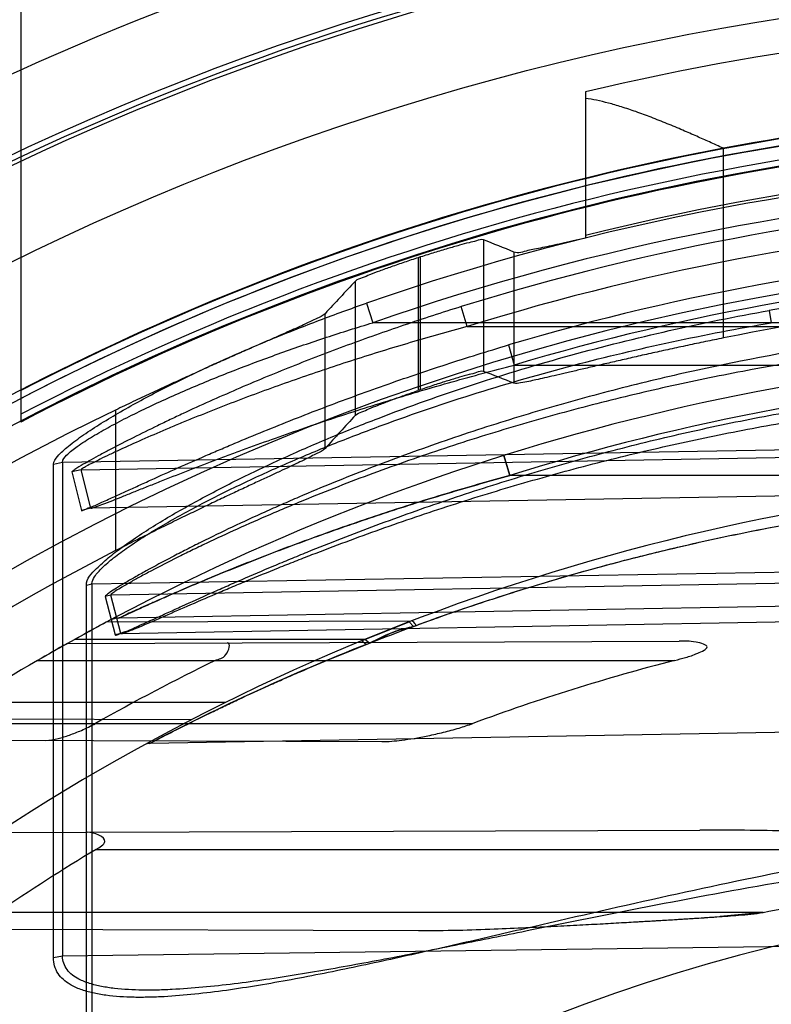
# Model space of a CAD drawing. Header units: millimetres. Extents: x 0 to 297, y 0 to 210.
# Tile 82 of 256: x 147.2155 to 147.3051, y 93.0744 to 93.1917. Entities that reach past the tile are written whole.
import ezdxf

# ---------------------------------------------------------------- set-up
doc = ezdxf.new("R2010")
doc.units = ezdxf.units.MM
doc.header["$LTSCALE"] = 16.335
doc.layers.get('0').update_dxf_attribs({"linetype": 'CONTINUOUS'})
for name, color, linetype in [('01_GLOBAL', 7, 'CONTINUOUS'), ('INTFCLR_144815', 7, 'CONTINUOUS'), ('INTFCLR_72935', 7, 'CONTINUOUS')]:
    doc.layers.add(name, color=color, linetype=linetype)

msp = doc.modelspace()

# ---------------------------------------------------------------- linework, layer by layer
at = {"color": 7, "linetype": 'Continuous'}
msp.add_circle((148.0808034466, 92.1164639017), 1.9, dxfattribs=at)
at = {"color": 9, "linetype": 'Continuous'}
msp.add_arc((148.0808034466, 92.1164639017), 1.8756493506, 92.9674534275, 177.0325465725, dxfattribs=at)
at = {"layer": '01_GLOBAL', "color": 7, "linetype": 'Continuous'}
msp.add_circle((148.0808034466, 92.1164639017), 1.925, dxfattribs=at)
at = {"layer": 'INTFCLR_144815', "color": 6, "linetype": 'Continuous'}
msp.add_line((147.2829595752, 93.18309857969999), (147.2829595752, 93.16564965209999), dxfattribs=at)
at = {"layer": 'INTFCLR_144815', "color": 9, "linetype": 'Continuous'}
for p, q in [((147.299387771, 93.1537736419), (147.299387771, 93.17636697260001)), ((147.2707953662, 93.1654731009), (147.2707953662, 93.149794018)), ((147.263021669, 93.16333551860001), (147.263021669, 93.1475190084)), ((147.2633056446, 93.14761595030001), (147.2633056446, 93.1634271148)), ((147.2744220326, 93.1640035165), (147.2744220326, 93.1483731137)), ((147.2555319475, 93.1445761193), (147.2555319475, 93.1605434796)), ((147.251905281, 93.14059804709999), (147.251905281, 93.1566627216)), ((147.2269395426, 93.14518415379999), (147.2269395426, 93.12843748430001))]:
    msp.add_line(p, q, dxfattribs=at)
at = {"layer": 'INTFCLR_144815', "color": 6, "linetype": 'Continuous'}
for radius in [0.3190566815, 0.3040475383]:
    msp.add_circle((147.3556636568, 92.8766036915), radius, dxfattribs=at)
for radius, start, end in [(0.4398395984, 313.9937911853, 154.5150993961), (0.4217045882, 71.6563998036, 156.0440844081), (0.4149257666, 70.9981667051, 162.0018332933), (0.4107861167, 108.7136429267, 257.7559644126), (0.3305190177, 45.0000000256, 314.9999999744), (0.329927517, 44.99999995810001, 315.0000000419), (0.3294494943, 44.99999997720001, 315.0000000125), (0.305, 100.6326298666, 122.5166912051), (0.2983582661, 75.8961331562, 104.1038668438), (0.3013265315, 107.8487159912, 107.9054519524), (0.2828253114, 78.52282503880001, 101.4771749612), (0.2863173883, 108.8185484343, 108.8785955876), (0.2978344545, 115.6072723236, 154.3927276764), (0.2828253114, 117.0737153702, 152.9262846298)]:
    msp.add_arc((147.3556636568, 92.8766036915), radius, start, end, dxfattribs=at)
at = {"layer": 'INTFCLR_144815', "color": 9, "linetype": 'Continuous'}
for centre, radius, start, end in [((147.3556636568, 92.8766036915), 0.4367478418, 71.617857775, 156.0236179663), ((147.3556636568, 92.8766036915), 0.4317480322, 71.6178577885, 156.0236179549), ((147.3556636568, 92.8766036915), 0.4132177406, 70.768222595, 162.2317774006), ((147.3556636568, 92.8766036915), 0.4082795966, 107.7076787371, 136.2923212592), ((147.3556636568, 92.87660369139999), 0.3393168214, 108.4596803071, 135.5403197), ((147.3556636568, 92.87660369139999), 0.315, 76.6554352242, 103.3445648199), ((147.3556636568, 92.87660369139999), 0.305, 79.3673701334, 100.6326298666), ((147.3556636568, 92.8766036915), 0.3069439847, 128.4841463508, 246.0405071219)]:
    msp.add_arc(centre, radius, start, end, dxfattribs=at)
at = {"layer": 'INTFCLR_144815', "color": 6, "linetype": 'Continuous'}
for centre, major_axis, ratio, start_param, end_param in [((147.0626170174, 92.8766036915), (0.4397933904, 0), 0.7456587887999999, 1.0683155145, 1.0777008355), ((147.7964399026, 92.8766036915), (0.6615004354, 0), 0.7456587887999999, 2.5281979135, 2.5377874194), ((147.0806042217, 92.8766036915), (0.4127988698, 0), 0.7456587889, 1.0820479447, 1.0919724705), ((147.7784526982, 92.8766036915), (0.6345059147, 0), 0.7456587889, 2.5394757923, 2.5496427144)]:
    msp.add_ellipse(centre, major_axis=major_axis, ratio=ratio, start_param=start_param, end_param=end_param, dxfattribs=at)
for points, knots in [([(147.299387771, 93.17636697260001), (147.298831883, 93.17662032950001), (147.297776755, 93.1770988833), (147.2961690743, 93.17781599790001), (147.2944959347, 93.178546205), (147.2926877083, 93.1793062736), (147.2908219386, 93.18005099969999), (147.2890049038, 93.1807248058), (147.2873028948, 93.1812929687), (147.2857354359, 93.1817488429), (147.2843085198, 93.1820895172), (147.2833950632, 93.1822497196), (147.2829595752, 93.1823086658)], [0, 0, 0, 0, 0.1045982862, 0.1983703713, 0.3014069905, 0.4171606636, 0.5341986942, 0.6453462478, 0.7489281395, 0.8413582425, 0.9247560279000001, 1, 1, 1, 1]), ([(147.2829595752, 93.16564965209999), (147.2824680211, 93.1655414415), (147.2815248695, 93.1653334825), (147.280173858, 93.1650372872), (147.2789516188, 93.1647706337), (147.2778673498, 93.16454432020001), (147.2769218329, 93.1643375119), (147.2758083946, 93.1641740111), (147.2749357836, 93.1637930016), (147.2744220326, 93.1640035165)], [0, 0, 0, 0, 0.1735257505, 0.3329540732, 0.4769053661, 0.604600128, 0.7154810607, 0.8085865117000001, 1, 1, 1, 1]), ([(147.2707953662, 93.1654731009), (147.2705347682, 93.1655775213), (147.2699290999, 93.1652797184), (147.2689879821, 93.16512489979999), (147.2678368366, 93.164786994), (147.266734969, 93.1644817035), (147.2657514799, 93.16418892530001), (147.2649563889, 93.1639477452), (147.264136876, 93.16369274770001), (147.2635842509, 93.16351682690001), (147.2633056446, 93.1634271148)], [0, 0, 0, 0, 0.108377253, 0.2256681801, 0.3802479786, 0.5662019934, 0.6686924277, 0.7761129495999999, 0.8870080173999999, 1, 1, 1, 1]), ([(147.263021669, 93.16333551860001), (147.2627449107, 93.16324609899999), (147.2621944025, 93.16306623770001), (147.2613775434, 93.16279337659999), (147.2605807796, 93.16252138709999), (147.2598148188, 93.16225382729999), (147.2590898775, 93.1619957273), (147.2582324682, 93.16167961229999), (147.2573098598, 93.16134791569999), (147.2563825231, 93.160922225), (147.255738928, 93.1607627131), (147.2555319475, 93.1605434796)], [0, 0, 0, 0, 0.1090706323, 0.2171844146, 0.3229709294, 0.4247869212, 0.5214739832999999, 0.6114566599, 0.7678555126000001, 0.8869324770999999, 1, 1, 1, 1]), ([(147.251905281, 93.1566627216), (147.2516515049, 93.15638837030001), (147.2507980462, 93.15605213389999), (147.2497399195, 93.15550600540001), (147.2486323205, 93.15501306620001), (147.2476048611, 93.1545522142), (147.2464427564, 93.15403981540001), (147.2451552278, 93.1534738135), (147.2437438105, 93.1528544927), (147.2422194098, 93.1521840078), (147.2405846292, 93.1514617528), (147.2388506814, 93.1506904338), (147.2370241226, 93.14987093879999), (147.2351155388, 93.14900598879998), (147.2331394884, 93.1481003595), (147.2311063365, 93.1471572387), (147.2290335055, 93.14618330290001), (147.2276400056, 93.1455198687), (147.2269395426, 93.14518415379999)], [0, 0, 0, 0, 0.040791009, 0.0959242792, 0.1317302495, 0.1727309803, 0.2189344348, 0.2703194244, 0.326250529, 0.3871611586, 0.4520867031, 0.5213197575, 0.5942959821, 0.6705951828, 0.7500289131, 0.8315469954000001, 0.9152192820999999, 1, 1, 1, 1]), ([(147.299387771, 93.1537736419), (147.2990305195, 93.1537011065), (147.2983164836, 93.15355523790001), (147.2972470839, 93.1533341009), (147.2961811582, 93.15311103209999), (147.2951207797, 93.15288651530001), (147.294068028, 93.1526610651), (147.2930249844, 93.1524352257), (147.2919937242, 93.15220956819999), (147.2909763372, 93.1519846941), (147.2899749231, 93.15176123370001), (147.2889915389, 93.15153983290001), (147.2880281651, 93.1513211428), (147.2870866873, 93.1511058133), (147.2861689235, 93.1508944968), (147.2852766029, 93.1506878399), (147.2844113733, 93.1504864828), (147.2835748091, 93.1502910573), (147.2827683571, 93.150102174), (147.2819933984, 93.14992042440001), (147.2812511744, 93.14974639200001), (147.2803303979, 93.14953081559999), (147.2792695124, 93.1492841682), (147.2781072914, 93.1490166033), (147.2770997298, 93.14879650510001), (147.2761501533, 93.1485829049), (147.2752956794, 93.14846896), (147.2746688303, 93.1482752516), (147.2744220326, 93.1483731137)], [0, 0, 0, 0, 0.0427967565, 0.08555836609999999, 0.1282025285, 0.1706461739, 0.2128055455, 0.2545967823, 0.2959358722, 0.3367390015, 0.3769197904, 0.4163923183, 0.4550771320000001, 0.4928963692, 0.5297749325, 0.5656409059, 0.6004266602, 0.6340664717, 0.666496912, 0.6976655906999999, 0.7275142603, 0.7559974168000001, 0.80868321, 0.8554082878, 0.8959204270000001, 0.9300212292, 0.9688314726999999, 1, 1, 1, 1]), ([(147.2707953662, 93.149794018), (147.2705339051, 93.14989522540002), (147.2699325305, 93.1495866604), (147.2689933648, 93.1494175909), (147.267844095, 93.1490600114), (147.2667425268, 93.1487356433), (147.2657581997, 93.1484249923), (147.2649614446, 93.14816887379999), (147.264139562, 93.14789803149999), (147.2635852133, 93.1477112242), (147.2633056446, 93.14761595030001)], [0, 0, 0, 0, 0.1077340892, 0.224575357, 0.3788562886, 0.5648538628, 0.6674947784, 0.7752125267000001, 0.8865052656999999, 1, 1, 1, 1]), ([(147.2555319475, 93.1445761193), (147.2557283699, 93.1447892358), (147.2563370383, 93.144956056), (147.2572142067, 93.14537817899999), (147.2583076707, 93.1457978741), (147.2595248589, 93.14627077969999), (147.2606141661, 93.1466706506), (147.2615297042, 93.14699963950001), (147.2622710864, 93.1472604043), (147.2627787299, 93.1474359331), (147.263021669, 93.1475190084)], [0, 0, 0, 0, 0.1079592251, 0.2200941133, 0.3678942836, 0.5419518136, 0.7072646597, 0.7999207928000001, 0.9043619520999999, 1, 1, 1, 1]), ([(147.251905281, 93.14059804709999), (147.2516539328, 93.14031930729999), (147.2508062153, 93.1399643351), (147.249754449, 93.1393963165), (147.2486535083, 93.1388796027), (147.2476317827, 93.13839634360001), (147.24647489, 93.1378576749), (147.2451927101, 93.13726194), (147.2437857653, 93.1366088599), (147.2422648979, 93.13590064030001), (147.2406319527, 93.1351361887), (147.2388975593, 93.13431803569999), (147.237069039, 93.133447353), (147.2351556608, 93.1325263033), (147.2331731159, 93.13156035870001), (147.2311305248, 93.1305521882), (147.2290462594, 93.1295092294), (147.2276444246, 93.1287977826), (147.2269395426, 93.12843748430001)], [0, 0, 0, 0, 0.0405358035, 0.09524644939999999, 0.1307843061, 0.1715170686, 0.2174116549, 0.2685778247, 0.324220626, 0.3849318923, 0.4497694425, 0.5189481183, 0.5920424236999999, 0.6684956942, 0.7482893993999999, 0.8302200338, 0.9145036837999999, 1, 1, 1, 1])]:
    msp.add_open_spline(points, degree=3, knots=knots, dxfattribs=at)
at = {"layer": 'INTFCLR_72935', "color": 6, "linetype": 'Continuous'}
for p, q in [((147.2156636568, 93.28660369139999), (147.2156636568, 93.1437608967)), ((147.2562541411, 93.11768847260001), (147.2566557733, 93.1178536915)), ((147.2129391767, 93.094855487), (147.2235661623, 93.09489258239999))]:
    msp.add_line(p, q, dxfattribs=at)
at = {"layer": 'INTFCLR_72935', "color": 9, "linetype": 'Continuous'}
for p, q in [((147.2568367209, 93.15791552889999), (147.2576099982, 93.15559018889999)), ((147.2688477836, 93.1551262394), (147.2681485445, 93.1575110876)), ((147.3048601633, 93.1570537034), (147.3050991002, 93.15559018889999)), ((147.3606636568, 93.15559018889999), (147.2576099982, 93.15559018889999)), ((147.2688479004, 93.1551262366), (147.3406636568, 93.1551262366)), ((147.2737775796, 93.1529367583), (147.2744437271, 93.15054153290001)), ((147.2744437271, 93.15054153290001), (147.3406636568, 93.15054153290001)), ((147.2206270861, 93.1389978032), (147.3406636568, 93.1410314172)), ((147.2228328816, 93.1380819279), (147.3382072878, 93.14009432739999)), ((147.2195455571, 93.1387385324), (147.2206270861, 93.1389978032)), ((147.2195455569, 93.0799226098), (147.2195455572, 93.1387385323)), ((147.2206270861, 93.1389978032), (147.2206270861, 93.08012370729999)), ((147.2732115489, 93.1397653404), (147.2739153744, 93.13737969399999)), ((147.2739153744, 93.13737969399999), (147.27321155, 93.1397653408)), ((147.2228328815, 93.1380819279), (147.2217367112, 93.1378071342)), ((147.2217367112, 93.1378071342), (147.2228788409, 93.13323826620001)), ((147.2239832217, 93.1335172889), (147.2228328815, 93.1380819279)), ((147.3406636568, 93.13737969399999), (147.2739153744, 93.13737969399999)), ((147.3382072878, 93.13550962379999), (147.2239832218, 93.1335172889)), ((147.2239832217, 93.1335172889), (147.2228788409, 93.13323826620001)), ((147.2239832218, 93.1335172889), (147.2240189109, 93.13350549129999)), ((147.2241283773, 93.12449613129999), (147.3556636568, 93.12672455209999)), ((147.3556636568, 93.1254074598), (147.2263848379, 93.1231525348)), ((147.2234646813, 93.068749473), (147.2234646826, 93.1243332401)), ((147.2234646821, 93.1243332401), (147.2241283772, 93.12449613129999)), ((147.2241283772, 93.12449613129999), (147.2241283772, 93.0688758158)), ((147.2263848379, 93.1231525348), (147.2257117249, 93.1229796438)), ((147.2257117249, 93.1229796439), (147.2268851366, 93.11841269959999)), ((147.2275635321, 93.1185883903), (147.2263848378, 93.1231525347)), ((147.3382072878, 93.1223368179), (147.2273434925, 93.1204016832)), ((147.2621268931, 93.1200271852), (147.2258211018, 93.11990045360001)), ((147.2275635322, 93.1185883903), (147.3556636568, 93.12082275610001)), ((147.2212126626, 93.11738436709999), (147.2941011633, 93.11763879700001)), ((147.2566557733, 93.1178536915), (147.2220566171, 93.1178536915)), ((147.2275635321, 93.1185883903), (147.2268851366, 93.11841269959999)), ((147.2275635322, 93.1185883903), (147.2276235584, 93.1185661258)), ((147.2567997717, 93.11726067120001), (147.2562541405, 93.1176884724)), ((147.2571972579, 93.1174230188), (147.2566557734, 93.1178536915)), ((147.2176388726, 93.11535369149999), (147.2935626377, 93.11535369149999)), ((147.2400562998, 93.1103536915), (147.2093306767, 93.1103536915)), ((147.2359385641, 93.1082716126), (147.2062170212, 93.1083753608)), ((147.2054110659, 93.1078536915), (147.2695151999, 93.1078536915)), ((147.3556636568, 93.1076392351), (147.2310120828, 93.10546343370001)), ((147.2024290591, 93.1058885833), (147.2586775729, 93.10569223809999)), ((147.2235661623, 93.09489258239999), (147.2965842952, 93.0951474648)), ((147.224625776, 93.0928536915), (147.3606636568, 93.0928536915)), ((147.3041472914, 93.08535369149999), (147.2128953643, 93.08535369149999)), ((147.2061805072, 93.08337548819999), (147.263039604, 93.0831770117)), ((147.3406636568, 93.08170103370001), (147.2206270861, 93.08012370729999)), ((147.2206270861, 93.08012370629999), (147.2195455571, 93.07992260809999))]:
    msp.add_line(p, q, dxfattribs=at)
at = {"layer": 'INTFCLR_72935', "color": 7, "linetype": 'Continuous'}
for p, q in [((147.2621364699, 93.1200310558), (147.2566557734, 93.1178536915)), ((147.2580508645, 93.1184215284), (147.2619353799, 93.1199535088)), ((147.261935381, 93.1199535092), (147.2624483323, 93.1194127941)), ((147.2231674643, 93.1184655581), (147.2220566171, 93.1178536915)), ((147.2566557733, 93.1178536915), (147.2580508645, 93.1184215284)), ((147.2187022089, 93.11596527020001), (147.2176388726, 93.11535369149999)), ((147.3041472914, 93.08535369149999), (147.2990153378, 93.08484715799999))]:
    msp.add_line(p, q, dxfattribs=at)
at = {"layer": 'INTFCLR_72935', "color": 6, "linetype": 'Continuous'}
for centre, radius, start, end in [((147.3556636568, 92.8766036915), 0.3049314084, 89.9999999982, 117.3303143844), ((147.3556636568, 92.8766036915), 0.3024314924, 89.99999999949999, 117.5754435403), ((147.3556636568, 92.8766036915), 0.3017258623, 90, 270.0000000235), ((147.3554695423, 92.87660139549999), 0.2941689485, 93.3847160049, 107.2678979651), ((147.3556636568, 92.8766036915), 0.2867456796, 90, 270.0000000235), ((147.3556636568, 92.8766036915), 0.2757760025, 120.0328200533, 123.7554123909), ((147.3550481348, 92.87666622), 0.2654805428, 115.9629823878, 119.4451823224), ((147.3547789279, 92.87677241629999), 0.2463096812, 104.3907691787, 110.2529123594), ((147.3545870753, 92.8766635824), 0.2522461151, 121.0119110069, 124.1748372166)]:
    msp.add_arc(centre, radius, start, end, dxfattribs=at)
at = {"layer": 'INTFCLR_72935', "color": 9, "linetype": 'Continuous'}
for centre, radius, start, end in [((147.3556636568, 92.8766036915), 0.3041104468, 92.3557200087, 117.4102795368), ((147.3556636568, 92.8766036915), 0.301617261, 92.3557200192, 117.6561578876), ((147.3547498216, 92.87668915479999), 0.2977838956, 92.24988654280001, 109.1963144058), ((147.354713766, 92.8766883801), 0.295322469, 92.72265279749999, 109.1963140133), ((147.3554222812, 92.8766213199), 0.2916508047, 93.38391173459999, 107.2680685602), ((147.3558542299, 92.8766035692), 0.2882648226, 93.5313428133, 106.5425042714), ((147.3558109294, 92.8766017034), 0.2857685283, 93.53171623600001, 106.5427789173), ((147.3549984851, 92.8766811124), 0.284820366, 89.8661908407, 100.138887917), ((147.3556636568, 92.8766036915), 0.2757760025, 89.99999997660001, 119.1788213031), ((147.3556203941, 92.8766017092), 0.2732780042, 93.65332684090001, 107.3964293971), ((147.3556636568, 92.8766036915), 0.2607760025, 89.99999997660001, 123.1824438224), ((147.2273871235, 93.11790206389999), 0.0025, 91.00000000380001, 117.9955409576), ((147.3534766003, 92.87183958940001), 0.2637759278, 111.5005847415, 117.6633163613), ((147.2506281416, 93.132938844), 0.0168491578, 291.4868179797, 292.9469111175), ((147.2310382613, 93.10396366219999), 0.0015, 91.00000000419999, 118.7289681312), ((147.3556636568, 92.8766036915), 0.2107755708, 90.00000000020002, 157.5066823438)]:
    msp.add_arc(centre, radius, start, end, dxfattribs=at)
at = {"layer": 'INTFCLR_72935', "color": 7, "linetype": 'Continuous'}
for centre, radius, start, end in [((147.3529567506, 92.881609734), 0.2700850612, 118.0813341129, 118.7213078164), ((147.351610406, 92.8840996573), 0.2672544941, 118.0779499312, 118.7243797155), ((147.3556636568, 92.8766036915), 0.2757760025, 119.1788213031, 120.0328200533), ((147.2837651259, 93.0043893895), 0.1291536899, 118.9683096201, 119.7575206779), ((147.2576082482, 93.68241335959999), 0.5989993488, 273.4705392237, 273.9638541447), ((147.213965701, 94.3959357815), 1.3138551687, 273.2618077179, 273.4866402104)]:
    msp.add_arc(centre, radius, start, end, dxfattribs=at)
at = {"layer": 'INTFCLR_72935', "color": 9, "linetype": 'Continuous'}
for points, knots in [([(147.2195455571, 93.1387385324), (147.2195455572, 93.1390868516), (147.2201910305, 93.13990435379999), (147.2214064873, 93.1409959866), (147.2231897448, 93.14229664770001), (147.2252732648, 93.1436475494), (147.2275648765, 93.14501205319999), (147.2308276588, 93.1468275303), (147.2342231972, 93.14856001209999), (147.2377094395, 93.1502201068), (147.2412670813, 93.15183951), (147.2457757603, 93.1537636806), (147.2512666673, 93.1559229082), (147.254972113, 93.15726634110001), (147.2568367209, 93.15791552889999)], [0, 0, 0, 0, 0.0246790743, 0.06645426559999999, 0.1196590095, 0.1792592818, 0.2428803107, 0.3084304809, 0.4438405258, 0.5128448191, 0.5820092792, 0.7207776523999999, 0.8601109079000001, 1, 1, 1, 1]), ([(147.2681485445, 93.1575110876), (147.265858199, 93.15679912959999), (147.2613058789, 93.1553199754), (147.2545539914, 93.1529295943), (147.2479012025, 93.1503755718), (147.2424407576, 93.14810938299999), (147.2381478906, 93.1462217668), (147.2355148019, 93.1450189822), (147.2334511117, 93.1440485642), (147.2314668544, 93.14309728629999), (147.2291080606, 93.1419330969), (147.2268537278, 93.1407754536), (147.2251959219, 93.1398908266), (147.2240948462, 93.13929158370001), (147.2230884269, 93.13870898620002), (147.2222777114, 93.13826265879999), (147.2219028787, 93.1379558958), (147.2217260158, 93.1378500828), (147.2217367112, 93.1378071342)], [0, 0, 0, 0, 0.1423711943, 0.2840933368, 0.4251187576, 0.5653309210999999, 0.6349812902, 0.7034809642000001, 0.7371577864, 0.7703487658, 0.8340975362, 0.8933172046, 0.9206948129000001, 0.9457713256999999, 0.9673800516, 0.9908468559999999, 0.9973727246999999, 1, 1, 1, 1]), ([(147.2234646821, 93.1243332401), (147.2234646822, 93.12510777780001), (147.2246021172, 93.12626134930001), (147.2261114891, 93.1276530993), (147.2278606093, 93.1289725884), (147.2298335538, 93.1303279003), (147.2327802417, 93.1321887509), (147.2359188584, 93.1339832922), (147.2392093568, 93.13572978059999), (147.2426743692, 93.1374825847), (147.247139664, 93.1395921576), (147.2526282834, 93.14197706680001), (147.2600912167, 93.14496678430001), (147.2695846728, 93.1483315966), (147.2811714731, 93.15180567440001), (147.2929353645, 93.1547394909), (147.3008701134, 93.1563401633), (147.3048601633, 93.1570537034)], [0, 0, 0, 0, 0.0261215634, 0.0471155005, 0.0717675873, 0.09915979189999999, 0.1280750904, 0.1891877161, 0.2210736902, 0.2536998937, 0.3201411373, 0.3875928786, 0.4554953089, 0.5912459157, 0.7271141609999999, 0.8632993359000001, 1, 1, 1, 1]), ([(147.3556636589, 93.15629567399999), (147.3497797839, 93.1562996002), (147.3377356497, 93.15592733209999), (147.3196149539, 93.1541894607), (147.3044147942, 93.1517025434), (147.2923666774, 93.149101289), (147.284875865, 93.1472153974), (147.2789138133, 93.145549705), (147.2729957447, 93.14378517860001), (147.2657062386, 93.1414034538), (147.2571432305, 93.1382697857), (147.2508594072, 93.1357142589), (147.246755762, 93.1339347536), (147.2441030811, 93.1327553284), (147.2408931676, 93.13127500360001), (147.2377759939, 93.12976593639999), (147.2353870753, 93.1285654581), (147.2331912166, 93.1274336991), (147.2311372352, 93.12633605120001), (147.2292648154, 93.12528743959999), (147.2280801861, 93.12460484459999), (147.2271244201, 93.1240191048), (147.2263533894, 93.1235483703), (147.2259856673, 93.12323632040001), (147.2256934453, 93.1230510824), (147.225711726, 93.1229796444)], [0, 0, 0, 0, 0.1300529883, 0.2661331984, 0.4020883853, 0.4702131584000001, 0.5385311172, 0.5727886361, 0.6070347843, 0.675024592, 0.7422551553, 0.8085421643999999, 0.8249273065, 0.8411194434, 0.8727085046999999, 0.9030533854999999, 0.9176641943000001, 0.9318013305, 0.9576606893, 0.9691088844, 0.9792876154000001, 0.9877522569, 0.9942421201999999, 0.9983701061, 1, 1, 1, 1]), ([(147.2206270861, 93.1389978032), (147.2206274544, 93.1393094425), (147.2212943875, 93.1400260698), (147.2224788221, 93.1409602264), (147.2242496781, 93.1420873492), (147.2263119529, 93.1432566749), (147.2285839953, 93.1444394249), (147.2318223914, 93.1460143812), (147.2351882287, 93.1475152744), (147.2386433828, 93.14894750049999), (147.2421726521, 93.15035168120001), (147.2466467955, 93.15201346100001), (147.2520916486, 93.15387603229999), (147.2557626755, 93.15503157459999), (147.2576099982, 93.15559018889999)], [0, 0, 0, 0, 0.0228670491, 0.0633210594, 0.1156297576, 0.1746498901, 0.23793195, 0.3033404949, 0.4389361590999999, 0.5082286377, 0.5777863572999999, 0.7176345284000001, 0.8583878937, 1, 1, 1, 1]), ([(147.2688477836, 93.1551262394), (147.2665792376, 93.1545136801), (147.26206943, 93.15324435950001), (147.2553752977, 93.1511844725), (147.2487798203, 93.1489790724), (147.2433625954, 93.1470204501), (147.239104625, 93.14538369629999), (147.2364926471, 93.144342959), (147.2344462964, 93.1435006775), (147.2324795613, 93.1426766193), (147.2301427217, 93.14166527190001), (147.2279051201, 93.14066436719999), (147.2262639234, 93.1398907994), (147.2251693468, 93.13937357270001), (147.2242686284, 93.1389116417), (147.2234874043, 93.13854174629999), (147.223159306, 93.138279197), (147.2228065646, 93.1381451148), (147.2228328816, 93.1380819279)], [0, 0, 0, 0, 0.1433745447, 0.2858317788, 0.4273066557, 0.5676656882, 0.6372666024, 0.7056378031, 0.7392162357, 0.7722895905, 0.8357419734, 0.8946088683, 0.9217446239, 0.9466267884, 0.9680081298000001, 0.9848759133, 0.9958235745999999, 1, 1, 1, 1]), ([(147.2241283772, 93.12449613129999), (147.2241273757, 93.1247959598), (147.224504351, 93.12551227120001), (147.225420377, 93.1265022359), (147.2267845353, 93.1276613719), (147.2284972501, 93.12890666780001), (147.2304672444, 93.13019886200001), (147.233397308, 93.1319673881), (147.2365202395, 93.1336742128), (147.2397915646, 93.13533479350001), (147.2432399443, 93.1370009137), (147.2476820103, 93.1390087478), (147.2531424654, 93.1412736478), (147.2605682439, 93.1441177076), (147.2700149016, 93.1473138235), (147.2815398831, 93.1506124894), (147.293241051, 93.15339948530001), (147.3011326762, 93.1549058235), (147.3050991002, 93.15559018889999)], [0, 0, 0, 0, 0.0102308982, 0.0258195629, 0.0465372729, 0.0709489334, 0.09813150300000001, 0.1268757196, 0.1877218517, 0.2195079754, 0.2520561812, 0.3183951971, 0.3858144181, 0.4537427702, 0.5897004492, 0.725948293, 0.8626566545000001, 1, 1, 1, 1]), ([(147.3556636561, 93.1548125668), (147.3498028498, 93.15481678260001), (147.3378176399, 93.15446465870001), (147.3197888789, 93.15281722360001), (147.3046689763, 93.15045840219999), (147.2926826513, 93.1479889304), (147.2852309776, 93.14619811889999), (147.2792998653, 93.14461586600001), (147.2734148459, 93.14294010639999), (147.2661662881, 93.14067780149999), (147.257649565, 93.1376996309), (147.2513972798, 93.1352691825), (147.2473140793, 93.1335762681), (147.2446760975, 93.1324547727), (147.2414840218, 93.1310470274), (147.2383832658, 93.1296112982), (147.236006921, 93.128469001), (147.2338234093, 93.127392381), (147.2317806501, 93.126347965), (147.2299182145, 93.1253498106), (147.2287398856, 93.1247001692), (147.2277903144, 93.124142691), (147.2270219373, 93.12369467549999), (147.2266600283, 93.12339785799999), (147.2263662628, 93.12322150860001), (147.2263848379, 93.1231525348)], [0, 0, 0, 0, 0.1306793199, 0.2671604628, 0.4034123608, 0.4716301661, 0.5399963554, 0.5742590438, 0.6084966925, 0.6764262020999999, 0.7435349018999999, 0.8096345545, 0.8259621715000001, 0.8420928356, 0.87354809, 0.9037458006, 0.9182785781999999, 0.9323352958, 0.9580329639, 0.9694019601, 0.9795046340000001, 0.9878997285, 0.9943285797, 0.9984072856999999, 1, 1, 1, 1]), ([(147.2228788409, 93.13323826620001), (147.2229056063, 93.1331316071), (147.2235106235, 93.13349494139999), (147.2241338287, 93.13362800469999), (147.2254398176, 93.13426918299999), (147.2267888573, 93.1348614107), (147.2282468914, 93.1355330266), (147.2296919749, 93.1361909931), (147.2317453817, 93.1371237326), (147.2344190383, 93.1383226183), (147.2371610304, 93.13952491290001), (147.2394183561, 93.1404950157), (147.2417238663, 93.1414717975), (147.2458135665, 93.14316587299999), (147.2517431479, 93.145505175), (147.2589803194, 93.14816197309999), (147.2663318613, 93.1506554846), (147.2712882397, 93.1521973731), (147.2737775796, 93.1529367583)], [0, 0, 0, 0, 0.0060385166, 0.0229617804, 0.0481569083, 0.0789239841, 0.1063052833, 0.1356734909, 0.1662901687, 0.2300885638, 0.2966060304, 0.3306858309, 0.3650068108, 0.4341000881, 0.5737622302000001, 0.7150039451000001, 0.8574018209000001, 1, 1, 1, 1]), ([(147.2240188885, 93.13350547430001), (147.2241702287, 93.1335079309), (147.2246066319, 93.1336851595), (147.2259099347, 93.1341280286), (147.2275082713, 93.1347934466), (147.2293049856, 93.1355060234), (147.2307396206, 93.13608164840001), (147.2327761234, 93.1368864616), (147.2354264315, 93.13793060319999), (147.2381453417, 93.1389688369), (147.2403821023, 93.1398106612), (147.2426680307, 93.1406567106), (147.2467254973, 93.1421224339), (147.2526064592, 93.14414519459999), (147.2597812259, 93.14643637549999), (147.2670683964, 93.14858553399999), (147.2719788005, 93.1499043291), (147.2744437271, 93.15054153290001)], [0, 0, 0, 0, 0.0085245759, 0.0258032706, 0.0782356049, 0.1055095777, 0.1347577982, 0.1652736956, 0.2288442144, 0.2951836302, 0.3291852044, 0.363444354, 0.4324609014, 0.572150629, 0.7136743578, 0.8566121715, 1, 1, 1, 1]), ([(147.2268851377, 93.11841270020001), (147.2269176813, 93.1182878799), (147.2276395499, 93.1186698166), (147.22839531, 93.11885958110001), (147.2300207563, 93.11963749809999), (147.231637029, 93.120352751), (147.2333138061, 93.1211227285), (147.2354604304, 93.1220994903), (147.2377265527, 93.1231223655), (147.2400901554, 93.1241699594), (147.2425971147, 93.12526628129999), (147.2451640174, 93.12636302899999), (147.2477835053, 93.1274535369), (147.2518383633, 93.12911033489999), (147.2580466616, 93.13152385), (147.2665072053, 93.13452945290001), (147.2737162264, 93.1368429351), (147.2795744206, 93.1385699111), (147.2854899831, 93.1402108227), (147.2914514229, 93.141709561), (147.2974540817, 93.1430624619), (147.3034797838, 93.1443163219), (147.3110326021, 93.1456936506), (147.3231298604, 93.1474868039), (147.3380053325, 93.1489400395), (147.3498824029, 93.14932456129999), (147.3556636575, 93.14932838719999)], [0, 0, 0, 0, 0.002897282, 0.0111370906, 0.0238228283, 0.0399340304, 0.05204840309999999, 0.06499811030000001, 0.09299328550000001, 0.1078509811, 0.1230741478, 0.1544482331, 0.1705467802, 0.1868040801, 0.2528324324, 0.3201336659, 0.3884402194, 0.4228553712, 0.4573063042, 0.5263205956, 0.5608914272, 0.5955074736, 0.6645562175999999, 0.7332953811, 0.8701485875, 1, 1, 1, 1]), ([(147.2276237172, 93.11856627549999), (147.2278104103, 93.1185695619), (147.2283447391, 93.11878916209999), (147.2299575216, 93.119391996), (147.2323893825, 93.12048850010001), (147.2356058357, 93.1218811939), (147.2383474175, 93.12306703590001), (147.2406982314, 93.12406280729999), (147.243191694, 93.1251053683), (147.2457445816, 93.12614817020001), (147.2483496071, 93.1271847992), (147.2523834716, 93.12876035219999), (147.2585597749, 93.131055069), (147.2669739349, 93.13391119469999), (147.274142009, 93.1361084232), (147.2799669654, 93.1377485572), (147.2858511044, 93.1393073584), (147.2917797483, 93.14073024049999), (147.2977484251, 93.14201433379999), (147.3037417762, 93.14320474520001), (147.3112538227, 93.14451173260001), (147.3232862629, 93.14621323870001), (147.3380882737, 93.1475919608), (147.3499057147, 93.1479564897), (147.3556636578, 93.14796002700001)], [0, 0, 0, 0, 0.0042307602, 0.0127200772, 0.039388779, 0.064357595, 0.0922418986, 0.1070416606, 0.1222076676, 0.153477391, 0.1695236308, 0.1857336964, 0.2516010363, 0.3187920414, 0.387039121, 0.4214461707, 0.4559015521, 0.5249569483, 0.5595654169, 0.5942298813, 0.6634025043, 0.7322979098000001, 0.8695361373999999, 1, 1, 1, 1]), ([(147.2739153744, 93.13737969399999), (147.2716170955, 93.1367529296), (147.2670478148, 93.1354591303), (147.2602690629, 93.1333533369), (147.2535925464, 93.1311027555), (147.2481098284, 93.1291096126), (147.2438017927, 93.1274498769), (147.2411600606, 93.1264000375), (147.2390911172, 93.1255539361), (147.2371065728, 93.1247291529), (147.2347442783, 93.1237265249), (147.2325015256, 93.12273964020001), (147.2308161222, 93.1219946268), (147.2295411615, 93.1214032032), (147.2281692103, 93.1208371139), (147.2277731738, 93.12056459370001), (147.2272813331, 93.12040059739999), (147.2273434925, 93.1204016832)], [0, 0, 0, 0, 0.143999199, 0.2870321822, 0.4290317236, 0.5698547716, 0.6396317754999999, 0.708094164, 0.7416889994, 0.7747394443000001, 0.8380349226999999, 0.8965827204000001, 0.9235689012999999, 0.9481140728, 0.9856404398, 0.9962420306, 1, 1, 1, 1]), ([(147.2739153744, 93.13737969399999), (147.2716170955, 93.1367529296), (147.2670478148, 93.1354591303), (147.2602690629, 93.1333533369), (147.2535925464, 93.1311027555), (147.2481098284, 93.1291096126), (147.2438017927, 93.1274498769), (147.2411600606, 93.1264000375), (147.2390911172, 93.1255539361), (147.2371065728, 93.1247291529), (147.2347442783, 93.1237265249), (147.2325015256, 93.12273964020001), (147.2308161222, 93.1219946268), (147.2295411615, 93.1214032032), (147.2281692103, 93.1208371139), (147.2277731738, 93.12056459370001), (147.2272813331, 93.12040059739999), (147.2273434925, 93.1204016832)], [0, 0, 0, 0, 0.143999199, 0.2870321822, 0.4290317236, 0.5698547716, 0.6396317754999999, 0.708094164, 0.7416889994, 0.7747394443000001, 0.8380349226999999, 0.8965827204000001, 0.9235689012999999, 0.9481140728, 0.9856404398, 0.9962420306, 1, 1, 1, 1]), ([(147.2273434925, 93.1204016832), (147.2281177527, 93.1207624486), (147.2296621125, 93.1214726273), (147.2316476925, 93.1223641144), (147.2333166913, 93.1231009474), (147.2351759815, 93.12390890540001), (147.237611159, 93.1249438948), (147.2401129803, 93.1259760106), (147.2421804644, 93.1268044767), (147.2443002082, 93.1276424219), (147.2480699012, 93.12909413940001), (147.2535425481, 93.1310850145), (147.2590972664, 93.1329596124), (147.263607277, 93.1343891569), (147.2681669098, 93.1357767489), (147.2716116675, 93.13675132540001), (147.2739153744, 93.13737969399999)], [0, 0, 0, 0, 0.0516329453, 0.1027490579, 0.1315642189, 0.1619138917, 0.2252910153, 0.2915054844, 0.3255022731, 0.3599249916, 0.4292866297, 0.5696783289, 0.7119073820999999, 0.7836250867, 0.8556591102, 1, 1, 1, 1]), ([(147.2310120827, 93.10546343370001), (147.2317303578, 93.10584004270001), (147.234185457, 93.1071128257), (147.2371873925, 93.10860941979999), (147.2400361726, 93.1099784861), (147.2422959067, 93.11104542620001), (147.2446416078, 93.11212193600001), (147.2470598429, 93.11319925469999), (147.2495760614, 93.1142971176), (147.2541078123, 93.1162112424), (147.2607569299, 93.1188337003), (147.2675687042, 93.12126781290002), (147.273145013, 93.1231065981), (147.2788136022, 93.1248719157), (147.2859813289, 93.12690895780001), (147.2946742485, 93.1290689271), (147.3063362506, 93.1315572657), (147.3210118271, 93.133933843), (147.3384532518, 93.1355930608), (147.3500210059, 93.1359520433), (147.3556636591, 93.135951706)], [0, 0, 0, 0, 0.0187784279, 0.0640286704, 0.0776573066, 0.0919599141, 0.1218885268, 0.1374130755, 0.1532557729, 0.1854520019, 0.2513120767, 0.3187196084, 0.3529057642, 0.3872578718, 0.4561807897, 0.5254037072, 0.5946128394, 0.73223709, 0.8693510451, 1, 1, 1, 1]), ([(147.2624483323, 93.1194127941), (147.2642841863, 93.1200964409), (147.2670631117, 93.12108250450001), (147.2708021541, 93.1223338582), (147.2764889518, 93.1241861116), (147.2832060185, 93.12616414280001), (147.2909726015, 93.1281530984), (147.2987900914, 93.12999358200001), (147.3086183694, 93.1319416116), (147.3204692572, 93.133755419), (147.3323579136, 93.13503978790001), (147.3440938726, 93.13579070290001), (147.3518690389, 93.1359483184), (147.3556636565, 93.1359517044)], [0, 0, 0, 0, 0.0617613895, 0.09294716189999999, 0.1243056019, 0.2503181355, 0.3136033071, 0.3770490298, 0.5034991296, 0.6293644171, 0.7549040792, 0.8803678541, 1, 1, 1, 1]), ([(147.3402728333, 93.09521791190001), (147.337787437, 93.0949965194), (147.3339177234, 93.09458996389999), (147.3286752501, 93.0939230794), (147.3231575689, 93.0931399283), (147.3162915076, 93.09202575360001), (147.3053783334, 93.09000892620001), (147.2918553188, 93.08714169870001), (147.2784270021, 93.0840302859), (147.2677363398, 93.08154711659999), (147.2610794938, 93.0800398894), (147.2557701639, 93.0788936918), (147.2518172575, 93.0780788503), (147.2478947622, 93.0773210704), (147.2440124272, 93.0766372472), (147.2401843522, 93.0760487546), (147.236427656, 93.0755829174), (147.2333450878, 93.075324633), (147.2309280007, 93.0752271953), (147.2286141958, 93.07521731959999), (147.2263688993, 93.07535070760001), (147.2242469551, 93.0757196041), (147.2228022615, 93.0761290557), (147.2213301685, 93.07679176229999), (147.2199246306, 93.07795314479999), (147.2195455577, 93.0792811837), (147.2195455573, 93.0799226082)], [0, 0, 0, 0, 0.05999383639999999, 0.09353486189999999, 0.1270591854, 0.193982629, 0.2607591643, 0.3938753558, 0.5263010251, 0.5921736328, 0.6577577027, 0.6904022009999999, 0.7227671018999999, 0.7547951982, 0.7864526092, 0.8175428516, 0.8479061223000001, 0.8774523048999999, 0.891887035, 0.9060541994, 0.9330870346, 0.9458099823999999, 0.9577889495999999, 0.9690647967, 0.9845780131, 1, 1, 1, 1]), ([(147.3404130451, 93.0933555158), (147.3379302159, 93.09316660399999), (147.3340746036, 93.0928196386), (147.3288557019, 93.0922492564), (147.3233849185, 93.0915813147), (147.3165770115, 93.09062946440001), (147.3057571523, 93.0889027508), (147.2923457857, 93.08643967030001), (147.2790219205, 93.0837539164), (147.2684179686, 93.0816040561), (147.2618160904, 93.0802962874), (147.2565512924, 93.0792999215), (147.2526308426, 93.07859041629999), (147.2487405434, 93.07792945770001), (147.2448900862, 93.0773317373), (147.2410935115, 93.076815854), (147.2373678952, 93.07640558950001), (147.2342351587, 93.0761700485), (147.2323458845, 93.0761024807), (147.231673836, 93.07609080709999)], [0, 0, 0, 0, 0.06778998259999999, 0.1053769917, 0.1429270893, 0.2178334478, 0.292508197, 0.4412092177, 0.5890186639, 0.6625428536, 0.7357739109, 0.7722438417, 0.8084191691, 0.8442397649, 0.8796715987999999, 0.9144981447, 0.9485422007, 0.9817008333, 1, 1, 1, 1]), ([(147.2316738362, 93.07609080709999), (147.2311663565, 93.07608199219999), (147.2295447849, 93.07607644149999), (147.2273979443, 93.0761823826), (147.225294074, 93.07649659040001), (147.2238646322, 93.0768453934), (147.2224250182, 93.07740888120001), (147.2210430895, 93.07836521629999), (147.2206270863, 93.0795622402), (147.2206270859, 93.08012370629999)], [0, 0, 0, 0, 0.1193366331, 0.3813119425, 0.504195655, 0.619209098, 0.7261085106, 0.8679880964, 1, 1, 1, 1])]:
    msp.add_open_spline(points, degree=3, knots=knots, dxfattribs=at)
at = {"layer": 'INTFCLR_72935', "color": 7, "linetype": 'Continuous'}
for points, knots in [([(147.2627959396, 93.1195091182), (147.2627337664, 93.1196020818), (147.262594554, 93.1198007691), (147.262269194, 93.1201450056), (147.2621364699, 93.1200310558)], [0, 0, 0, 0, 0.3899957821, 1, 1, 1, 1]), ([(147.2624483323, 93.1194127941), (147.2617534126, 93.1192196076), (147.2599025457, 93.11883851), (147.2582509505, 93.1178983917), (147.2571972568, 93.1174230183)], [0, 0, 0, 0, 0.3842206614, 1, 1, 1, 1]), ([(147.2571972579, 93.1174230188), (147.257618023, 93.11760705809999), (147.2584518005, 93.11799321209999), (147.2602328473, 93.1189103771), (147.2617579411, 93.1192192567), (147.2627959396, 93.1195091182)], [0, 0, 0, 0, 0.2299587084, 0.460365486, 1, 1, 1, 1]), ([(147.2586775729, 93.10569223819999), (147.2594690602, 93.1056896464), (147.2607546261, 93.1058099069), (147.2625819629, 93.1060795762), (147.2642428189, 93.10639206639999), (147.2660324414, 93.1067977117), (147.2678184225, 93.1072779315), (147.2689751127, 93.1076552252), (147.2695151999, 93.1078536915)], [0, 0, 0, 0, 0.2141163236, 0.3480242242, 0.499848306, 0.6711139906, 0.8443418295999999, 1, 1, 1, 1]), ([(147.2630396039, 93.0831770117), (147.2646209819, 93.0831872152), (147.2676317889, 93.0832113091), (147.2719035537, 93.0833616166), (147.275721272, 93.0835229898), (147.2791259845, 93.08368792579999), (147.2821865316, 93.0838470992), (147.2849536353, 93.08399685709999), (147.2874649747, 93.08413646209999), (147.2897518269, 93.08426720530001), (147.2918410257, 93.0843899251), (147.2937528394, 93.084505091), (147.2955021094, 93.084612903), (147.2971046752, 93.08471599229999), (147.298983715, 93.0848417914), (147.301318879, 93.0850221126), (147.3031711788, 93.0851718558), (147.3041472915, 93.08535369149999)], [0, 0, 0, 0, 0.1152152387, 0.2193426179, 0.3113950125, 0.3936091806, 0.4676852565, 0.5346755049, 0.5955041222, 0.6509337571, 0.7015583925, 0.7479769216, 0.7904736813, 0.8292435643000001, 0.8649789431, 0.9276609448, 1, 1, 1, 1])]:
    msp.add_open_spline(points, degree=3, knots=knots, dxfattribs=at)
at = {"layer": 'INTFCLR_72935', "color": 6, "linetype": 'Continuous'}
for points, knots in [([(147.2935626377, 93.11535369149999), (147.2940065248, 93.1154676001), (147.2949800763, 93.11574165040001), (147.296125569, 93.11608691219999), (147.298135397, 93.11703637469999), (147.2956855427, 93.11773110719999), (147.2947773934, 93.1176411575), (147.2941011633, 93.11763879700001)], [0, 0, 0, 0, 0.1778623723, 0.3742508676, 0.550261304, 0.7375416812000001, 1, 1, 1, 1]), ([(147.2388233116, 93.11535369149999), (147.2392599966, 93.1155663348), (147.2401790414, 93.1155666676), (147.2407291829, 93.11745249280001), (147.2402609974, 93.11745085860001)], [0, 0, 0, 0, 0.5091824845, 1, 1, 1, 1]), ([(147.2186253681, 93.1058320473), (147.2191188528, 93.1058303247), (147.2200789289, 93.1060334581), (147.2214866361, 93.1064636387), (147.2229805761, 93.1070537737), (147.2239984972, 93.1075477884), (147.2245403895, 93.1078536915)], [0, 0, 0, 0, 0.2353009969, 0.4614608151, 0.7032925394, 1, 1, 1, 1]), ([(147.224625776, 93.0928536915), (147.2250256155, 93.093094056), (147.2266056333, 93.0940441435), (147.2243591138, 93.0948953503), (147.2235661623, 93.09489258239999)], [0, 0, 0, 0, 0.3704110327, 1, 1, 1, 1]), ([(147.3556636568, 93.0943350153), (147.3524063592, 93.0943112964), (147.3459665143, 93.09429780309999), (147.336657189, 93.0943842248), (147.328071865, 93.0945461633), (147.3204060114, 93.0947353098), (147.3135858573, 93.0949106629), (147.3075055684, 93.0950489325), (147.3019182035, 93.09513676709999), (147.298354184, 93.09515364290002), (147.2965842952, 93.0951474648)], [0, 0, 0, 0, 0.165384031, 0.3269568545, 0.4726645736, 0.6013515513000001, 0.716285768, 0.8190523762, 0.9101385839, 1, 1, 1, 1]), ([(147.3041472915, 93.08535369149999), (147.3059079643, 93.0857081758), (147.3092132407, 93.0863450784), (147.3138988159, 93.0871085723), (147.3180319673, 93.0876871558), (147.3216966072, 93.08812195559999), (147.32495932, 93.08844705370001), (147.3278749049, 93.0886871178), (147.3304888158, 93.0888610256), (147.3328390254, 93.0889831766), (147.3349568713, 93.0890646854), (147.3368693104, 93.0891142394), (147.3385995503, 93.0891386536), (147.3401677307, 93.08914329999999), (147.3419818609, 93.089129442), (147.3439550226, 93.0890856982), (147.3460213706, 93.08900101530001), (147.3477371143, 93.0888991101), (147.3493439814, 93.08877728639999), (147.3509142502, 93.0886160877), (147.3525501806, 93.08843283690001), (147.3539487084, 93.08808154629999), (147.3556722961, 93.0880028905), (147.3556636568, 93.08737969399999)], [0, 0, 0, 0, 0.1036284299, 0.1941962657, 0.2738894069, 0.3444168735, 0.4071127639, 0.4630684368, 0.5132062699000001, 0.5582617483, 0.5988529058, 0.6354918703, 0.6686428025, 0.6986945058, 0.7259738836, 0.7733174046, 0.8125729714, 0.8452687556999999, 0.8725568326, 0.9053185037, 0.9373192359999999, 0.9640384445, 1, 1, 1, 1])]:
    msp.add_open_spline(points, degree=3, knots=knots, dxfattribs=at)

doc.saveas('drawing.dxf')
